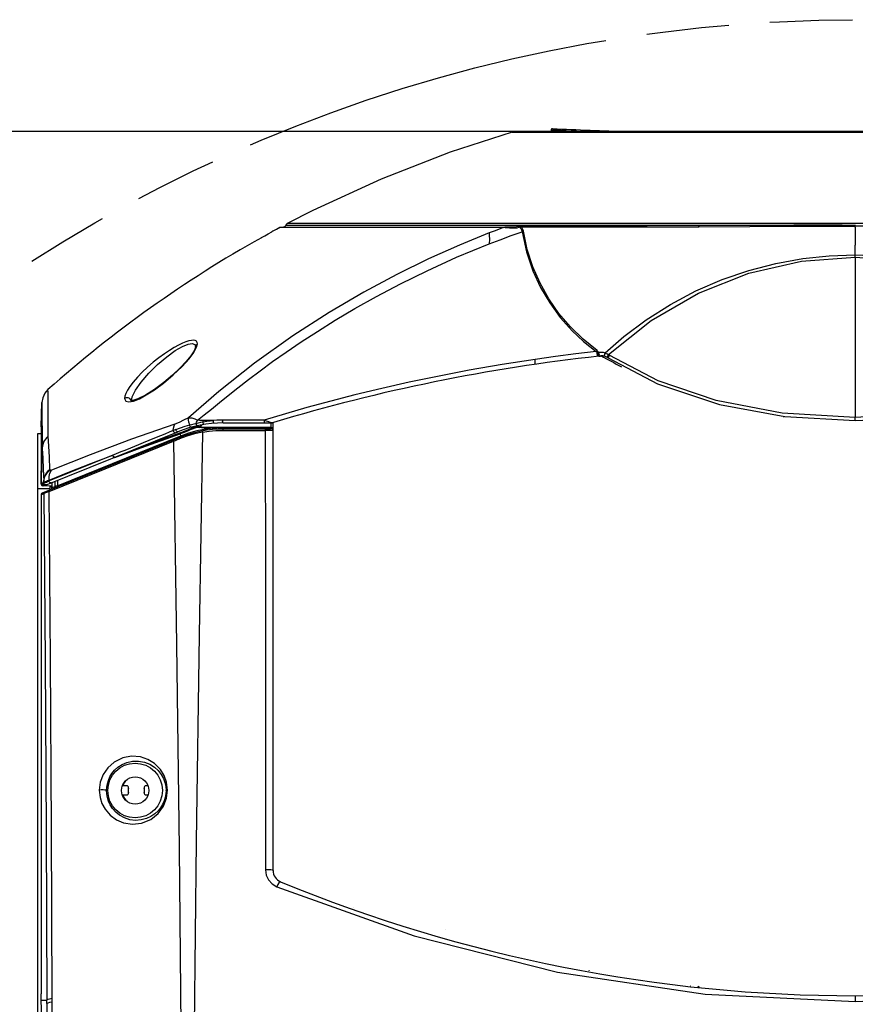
# Model space of a CAD drawing. Header units: inches. Extents: x 0 to 420, y 0 to 297.
# Tile 12 of 90: x 71 to 94, y 92 to 119. Entities that reach past the tile are written whole.
import ezdxf

# ---------------------------------------------------------------- set-up
doc = ezdxf.new("R2010")
doc.units = ezdxf.units.IN
doc.header["$LTSCALE"] = 23.1
doc.header["$MEASUREMENT"] = 0
doc.linetypes.add('PHANTOM', pattern=[0.8, 0.45, -0.05, 0.1, -0.05, 0.1, -0.05])
doc.layers.get('0').update_dxf_attribs({"linetype": 'CONTINUOUS'})
doc.layers.add('DEFAULT_3', color=7, linetype='PHANTOM')
doc.layers.add('DIM_PILOTEES', color=7, linetype='CONTINUOUS')
doc.styles.get("Standard").update_dxf_attribs({"font": 'txt', "width": 0.7})
doc.styles.add('TEXTSTYLE_2', font='txt', dxfattribs={"width": 0.7})
doc.dimstyles.new('DIMSTYLE_1', dxfattribs={"dimtxt": 0.18, "dimasz": 3.5, "dimexe": 2, "dimexo": 0, "dimgap": 0.045, "dimtad": 1, "dimzin": 4, "dimdsep": 46, "dimtxsty": 'TEXTSTYLE_2', "dimblk": '_FILLED', "dimblk1": '_FILLED', "dimblk2": '_FILLED', "dimcen": 0.09, "dimazin": 1, "dimtp": 0.003937, "dimtm": 0.003937, "dimtfac": 1, "dimtdec": 0, "dimtofl": 0, "dimtmove": 0, "dimatfit": 3, "dimldrblk": '_FILLED', "dimfxl": 1, "dimtolj": 1, "dimtzin": 4, "dimarcsym": 0})
doc.dimstyles.new('DIMSTYLE_4', dxfattribs={"dimtxt": 2.5, "dimasz": 3.5, "dimexe": 2, "dimexo": 0, "dimgap": 0.09, "dimtad": 1, "dimdec": 0, "dimzin": 4, "dimdsep": 46, "dimtxsty": 'STANDARD', "dimblk": '_FILLED', "dimblk1": '_FILLED', "dimblk2": '_FILLED', "dimcen": 0.09, "dimazin": 1, "dimtp": 0.07874, "dimtm": 0.07874, "dimtfac": 1, "dimtdec": 0, "dimtofl": 0, "dimtmove": 0, "dimatfit": 1, "dimldrblk": '_FILLED', "dimfxl": 1, "dimtolj": 1, "dimtzin": 4, "dimarcsym": 0})

# ---------------------------------------------------------------- blocks, each defined once
blk = doc.blocks.new('_FILLED')
at = {"color": 0, "linetype": 'ByBlock'}
blk.add_solid([(0, 0), (-1, 0.142857), (-1, -0.142857)], dxfattribs=at)
blk = doc.blocks.new('*D6')
at = {"layer": 'DIM_PILOTEES', "color": 2, "linetype": 'Continuous'}
for p, q in [((35.961033, 116.165119), (34.006033, 116.165119)), ((84.923528, 116.165119), (35.961033, 116.165119)), ((36.006033, 116.165119), (36.006033, 76.320012)), ((36.006033, 36.474904), (36.006033, 76.320012)), ((35.961033, 36.474904), (34.006033, 36.474904)), ((94.353, 36.474904), (35.961033, 36.474904))]:
    blk.add_line(p, q, dxfattribs=at)
at = {"layer": 'DIM_PILOTEES', "color": 2, "linetype": 'Continuous', "xscale": 3.5, "yscale": 3.5, "zscale": 3.5}
for p, rotation in [((36.006033, 116.165119), 90), ((36.006033, 36.474904), 270)]:
    blk.add_blockref('_FILLED', p, dxfattribs=dict(at, rotation=rotation))
blk = doc.blocks.new('*D14')
at = {"layer": 'DIM_PILOTEES', "color": 2, "linetype": 'Continuous'}
blk.add_line((130.459481, 99.719242), (144.563257, 108.862085), dxfattribs=at)
at = {"layer": 'DIM_PILOTEES', "color": 2, "linetype": 'Continuous', "xscale": 3.5, "yscale": 3.5, "zscale": 3.5, "rotation": 212.953525}
blk.add_blockref('_FILLED', (130.459481, 99.719242), dxfattribs=at)

msp = doc.modelspace()

# ---------------------------------------------------------------- linework, layer by layer
at = {"color": 0, "linetype": 'Continuous'}
for p, q in [((84.755937, 116.144928), (83.027523, 115.585787)), ((103.806107, 116.165667), (84.899893, 116.165667)), ((84.899893, 116.144926), (103.950063, 116.144928)), ((103.782472, 116.165119), (84.923528, 116.165119)), ((83.027523, 115.585787), (81.088146, 114.833152)), ((81.088146, 114.833152), (79.182813, 113.95554)), ((79.182813, 113.95554), (78.466762, 113.5879)), ((78.427339, 113.544001), (91.750258, 113.544001)), ((82.283001, 113.587892), (78.466814, 113.587928)), ((82.826505, 113.587873), (82.283001, 113.587892)), ((84.618102, 113.587938), (82.826505, 113.587873)), ((85.5765, 113.5879), (84.618102, 113.587938)), ((86.583419, 113.587988), (85.5765, 113.5879)), ((87.570702, 113.5879), (86.583419, 113.587988)), ((88.538007, 113.527073), (87.1432, 113.524862)), ((88.591282, 113.587975), (87.570702, 113.5879)), ((91.544731, 113.5879), (89.577623, 113.5879)), ((91.305331, 113.535801), (89.987447, 113.530838)), ((92.643153, 113.539688), (91.305331, 113.535801)), ((92.515459, 113.587826), (91.544731, 113.5879)), ((91.750258, 113.544001), (93.991361, 113.543198)), ((93.432692, 113.5879), (92.515459, 113.587826)), ((93.991361, 113.543198), (92.643153, 113.539688)), ((95.274562, 113.5879), (93.432692, 113.5879)), ((93.991364, 113.543161), (93.997629, 113.542085)), ((93.997629, 113.542085), (94.003832, 113.541592)), ((94.003832, 113.541592), (94.00967, 113.54134)), ((94.00967, 113.54134), (94.353, 113.54134)), ((94.35107, 113.522513), (94.35179, 113.532114)), ((94.35179, 113.532114), (94.352992, 113.541368)), ((94.353, 113.541292), (94.365625, 113.541242)), ((78.254626, 113.47483), (78.164802, 113.42637)), ((78.254626, 113.47483), (78.31989, 113.491038)), ((84.508955, 113.47483), (78.254626, 113.47483)), ((78.31989, 113.491038), (84.548863, 113.491038)), ((84.118979, 113.326486), (83.27984, 112.984351)), ((84.11898, 113.326485), (84.118946, 113.251522)), ((84.118946, 113.251522), (84.119198, 113.147858)), ((84.250193, 113.377093), (84.118979, 113.326486)), ((84.380137, 113.42661), (84.250193, 113.377093)), ((84.508955, 113.47483), (84.380137, 113.42661)), ((84.508955, 113.47483), (84.521643, 113.483847)), ((84.560214, 113.47121), (84.508956, 113.47483)), ((84.521643, 113.483847), (84.53507, 113.4893)), ((84.53507, 113.4893), (84.548864, 113.491038)), ((84.716665, 113.490858), (84.548863, 113.491038)), ((84.716665, 113.490858), (84.548863, 113.490858)), ((84.618843, 113.466964), (84.560214, 113.47121)), ((84.684671, 113.46205), (84.618843, 113.466964)), ((84.684673, 113.462046), (84.694393, 113.477853)), ((84.755339, 113.457753), (84.684673, 113.462046)), ((84.694393, 113.477853), (84.705335, 113.487706)), ((84.705335, 113.487706), (84.716665, 113.490858)), ((84.797339, 113.491586), (84.716665, 113.490858)), ((84.728335, 113.250364), (85.0344, 113.359757)), ((84.81147, 113.45689), (84.755339, 113.457753)), ((84.87513, 113.495317), (84.797339, 113.491586)), ((84.854724, 113.458884), (84.81147, 113.45689)), ((84.888312, 113.463159), (84.854724, 113.458884)), ((84.942131, 113.506633), (84.87513, 113.495317)), ((84.932793, 113.474809), (84.888312, 113.463159)), ((84.963957, 113.491103), (84.932793, 113.474809)), ((84.949044, 113.502508), (84.942127, 113.506643)), ((84.970621, 113.516262), (84.942131, 113.506633)), ((84.956349, 113.497326), (84.949044, 113.502508)), ((84.963936, 113.491182), (84.956349, 113.497326)), ((84.963938, 113.491175), (84.998437, 113.454492)), ((84.963939, 113.491171), (84.978661, 113.499196)), ((84.999593, 113.522321), (84.970621, 113.516262)), ((84.978661, 113.499196), (84.99256, 113.501212)), ((84.99256, 113.501212), (85.004608, 113.499129)), ((84.998437, 113.454492), (85.021863, 113.410487)), ((85.028665, 113.524161), (84.999593, 113.522321)), ((85.004608, 113.499129), (85.020069, 113.492483)), ((85.020011, 113.492531), (86.574431, 113.492558)), ((85.041826, 113.46004), (85.020011, 113.492531)), ((85.020071, 113.492498), (85.022876, 113.503596)), ((85.021863, 113.410487), (85.034403, 113.359741)), ((85.022876, 113.503596), (85.026117, 113.514219)), ((85.026117, 113.514219), (85.030001, 113.524161)), ((85.028665, 113.524161), (85.817718, 113.524122)), ((85.0344, 113.359757), (85.158205, 112.800736)), ((85.047653, 113.362538), (85.034403, 113.359741)), ((85.059975, 113.419512), (85.041826, 113.46004)), ((85.060439, 113.36638), (85.047653, 113.362538)), ((85.072216, 113.371156), (85.059975, 113.419512)), ((85.072268, 113.37112), (85.060439, 113.36638)), ((85.18085, 112.866789), (85.072216, 113.371156)), ((87.1432, 113.524862), (85.817718, 113.524122)), ((86.574431, 113.492558), (88.236543, 113.4953)), ((88.236543, 113.4953), (89.9839, 113.500817)), ((89.9839, 113.500817), (91.410148, 113.506927)), ((91.410148, 113.506927), (92.870394, 113.511623)), ((92.870394, 113.511623), (94.350826, 113.512813)), ((94.350194, 113.505484), (94.350826, 113.512813)), ((94.350631, 113.498118), (94.350194, 113.505484)), ((94.35183, 113.490448), (94.350631, 113.498118)), ((94.350826, 113.512813), (94.35107, 113.522513)), ((96.355048, 113.509681), (94.350826, 113.512813)), ((94.35183, 113.490448), (94.352892, 113.242116)), ((83.27984, 112.984351), (82.42062, 112.600414)), ((83.203667, 112.643321), (84.118995, 113.020415)), ((84.118995, 113.020415), (84.423183, 113.13725)), ((84.119198, 113.147858), (84.118998, 113.020399)), ((84.423183, 113.13725), (84.728335, 113.250364)), ((94.352892, 113.242116), (94.352891, 112.982026)), ((94.353006, 112.651905), (94.352891, 112.982026)), ((85.158205, 112.800736), (85.340635, 112.262768)), ((85.338625, 112.379458), (85.18085, 112.866789)), ((93.629008, 112.685798), (94.353001, 112.710175)), ((94.352999, 112.710175), (95.083402, 112.685598)), ((82.42062, 112.600414), (81.532636, 112.166122)), ((82.3774, 112.269183), (83.203667, 112.643321)), ((91.380869, 112.278437), (92.135893, 112.473896)), ((91.382867, 112.198456), (92.854928, 112.536559)), ((92.135893, 112.473896), (92.888556, 112.608678)), ((92.854928, 112.536559), (94.353006, 112.651905)), ((92.888556, 112.608678), (93.629008, 112.685798)), ((94.353006, 112.651905), (94.352998, 108.161329)), ((94.353006, 112.651905), (95.823902, 112.541608)), ((85.539252, 111.919437), (85.338625, 112.379458)), ((85.340635, 112.262768), (85.553845, 111.802677)), ((89.969822, 111.643162), (91.382867, 112.198456)), ((90.634602, 112.022193), (91.380869, 112.278437)), ((85.783707, 111.481547), (85.539252, 111.919437)), ((89.901158, 111.704775), (90.634602, 112.022193)), ((85.553845, 111.802677), (85.810649, 111.365593)), ((88.648826, 110.879389), (89.969822, 111.643162)), ((89.183954, 111.324549), (89.901158, 111.704775)), ((86.06556, 111.074799), (85.783707, 111.481547)), ((85.810649, 111.365593), (86.103229, 110.962096)), ((88.50301, 110.891324), (89.183954, 111.324549)), ((79.639657, 111.102608), (78.620969, 110.444937)), ((86.387625, 110.694382), (86.06556, 111.074799)), ((86.103229, 110.962096), (86.437107, 110.586259)), ((87.452956, 109.919944), (88.648826, 110.879389)), ((87.886558, 110.429819), (88.50301, 110.891324)), ((78.852815, 110.275865), (79.306278, 110.571672)), ((86.74264, 110.348667), (86.387625, 110.694382)), ((86.437107, 110.586259), (86.758391, 110.283481)), ((75.533301, 110.238589), (75.424544, 110.18604)), ((75.629787, 110.278052), (75.533301, 110.238589)), ((75.713812, 110.305004), (75.629787, 110.278052)), ((75.690836, 110.216425), (75.805729, 110.233593)), ((75.785274, 110.319942), (75.713812, 110.305004)), ((75.844633, 110.323409), (75.785274, 110.319942)), ((75.805729, 110.233593), (75.874612, 110.205659)), ((75.891753, 110.315183), (75.844633, 110.323409)), ((75.925754, 110.29526), (75.891753, 110.315183)), ((75.922689, 110.198374), (75.951033, 110.221988)), ((75.945534, 110.263883), (75.925754, 110.29526)), ((75.929153, 110.127835), (75.951033, 110.221988)), ((75.951033, 110.221988), (75.945534, 110.263883)), ((78.620969, 110.444937), (77.551567, 109.682286)), ((78.437372, 109.993569), (78.852815, 110.275865)), ((87.134738, 110.033925), (86.74264, 110.348667)), ((86.758391, 110.283481), (87.109462, 110.005771)), ((87.357539, 109.972033), (87.886558, 110.429819)), ((75.1704, 110.038353), (75.026448, 109.941952)), ((75.091308, 109.862423), (75.327234, 110.032252)), ((75.303434, 110.11953), (75.1704, 110.038353)), ((75.424544, 110.18604), (75.303434, 110.11953)), ((75.327234, 110.032252), (75.530335, 110.150496)), ((75.530335, 110.150496), (75.690836, 110.216425)), ((75.718286, 109.805723), (75.851589, 109.98404)), ((75.856395, 110.024765), (75.768853, 109.888929)), ((75.851589, 109.98404), (75.929153, 110.127835)), ((75.893937, 110.115677), (75.856395, 110.024765)), ((75.874612, 110.205659), (75.896513, 110.13271)), ((75.896237, 110.127258), (75.893937, 110.115677)), ((75.896513, 110.13271), (75.896243, 110.127314)), ((75.896509, 110.13271), (75.903863, 110.167567)), ((75.903863, 110.167567), (75.922689, 110.198374)), ((78.05501, 109.723886), (78.437372, 109.993569)), ((87.109462, 110.005771), (86.542867, 109.939416)), ((87.118374, 110.014142), (87.10949, 110.005586)), ((87.121345, 110.00083), (87.10949, 110.005586)), ((87.12685, 110.023657), (87.118374, 110.014142)), ((87.128881, 109.996301), (87.121345, 110.00083)), ((87.13474, 110.033924), (87.12685, 110.023657)), ((87.133866, 109.990915), (87.128881, 109.996301)), ((87.136424, 109.982942), (87.133866, 109.990915)), ((87.148888, 110.019713), (87.134738, 110.033925)), ((87.139657, 109.945261), (87.136423, 109.982947)), ((87.145801, 109.983653), (87.136424, 109.982942)), ((87.149043, 109.908938), (87.139657, 109.945261)), ((87.15502, 109.98467), (87.145801, 109.983653)), ((87.159258, 110.002295), (87.148888, 110.019713)), ((87.163912, 109.985975), (87.15502, 109.98467)), ((87.163912, 109.985975), (87.159258, 110.002295)), ((87.185342, 109.988321), (87.163909, 109.985977)), ((87.166525, 109.960044), (87.163909, 109.985977)), ((87.169557, 109.933927), (87.166525, 109.960044)), ((87.186745, 109.961892), (87.185342, 109.988321)), ((87.185384, 109.988293), (87.243246, 109.990653)), ((87.191162, 109.936094), (87.186745, 109.961892)), ((87.243246, 109.990653), (87.300837, 109.985231)), ((87.300837, 109.985231), (87.357561, 109.972018)), ((87.34804, 109.937326), (87.357547, 109.972028)), ((87.357547, 109.972028), (87.390453, 109.956263)), ((87.390453, 109.956263), (87.422033, 109.938999)), ((74.715167, 109.704743), (74.55765, 109.568849)), ((74.873366, 109.830232), (74.715167, 109.704743)), ((74.837837, 109.646899), (75.091308, 109.862423)), ((75.026448, 109.941952), (74.873366, 109.830232)), ((75.635276, 109.723973), (75.460462, 109.538586)), ((75.521287, 109.58892), (75.718286, 109.805723)), ((75.768853, 109.888929), (75.635276, 109.723973)), ((77.551567, 109.682286), (76.547183, 108.890379)), ((77.703205, 109.467219), (78.05501, 109.723886)), ((85.404171, 109.786632), (84.477698, 109.64329)), ((85.404014, 109.752148), (85.404213, 109.786416)), ((85.404381, 109.681023), (85.404014, 109.752148)), ((85.974406, 109.866405), (85.404171, 109.786632)), ((85.404417, 109.657595), (85.404381, 109.681023)), ((86.542867, 109.939416), (85.974406, 109.866405)), ((87.162952, 109.884377), (87.149043, 109.908938)), ((87.179342, 109.876359), (87.162952, 109.884377)), ((87.172726, 109.910566), (87.169557, 109.933927)), ((87.175549, 109.892162), (87.172726, 109.910566)), ((87.177842, 109.880313), (87.175549, 109.892162)), ((87.179352, 109.876272), (87.177842, 109.880313)), ((87.17935, 109.876294), (87.226964, 109.881525)), ((87.198093, 109.913381), (87.191162, 109.936094)), ((87.206886, 109.895722), (87.198093, 109.913381)), ((87.216824, 109.884676), (87.206886, 109.895722)), ((87.226958, 109.881551), (87.216824, 109.884676)), ((87.345845, 109.904938), (87.34804, 109.937326)), ((87.351349, 109.88052), (87.345845, 109.904938)), ((87.363741, 109.868624), (87.351349, 109.88052)), ((87.363724, 109.868568), (87.374786, 109.864963)), ((87.405947, 109.852463), (87.426236, 109.842303)), ((87.422033, 109.938999), (87.452962, 109.919942)), ((87.424734, 109.847137), (87.425605, 109.855298)), ((87.426604, 109.84292), (87.424734, 109.847137)), ((87.425605, 109.855298), (87.430285, 109.871025)), ((87.430268, 109.871019), (87.433117, 109.878416)), ((87.430285, 109.871025), (87.438777, 109.87313)), ((87.433117, 109.878416), (87.436345, 109.88605)), ((87.436345, 109.88605), (87.440242, 109.894634)), ((87.437141, 109.842345), (87.436947, 109.83902)), ((87.436947, 109.83902), (87.4375, 109.836689)), ((87.438029, 109.846168), (87.437141, 109.842345)), ((87.4375, 109.836689), (87.438803, 109.835229)), ((87.44, 109.849758), (87.438029, 109.846168)), ((87.438777, 109.87313), (87.44446, 109.879846)), ((87.443584, 109.852306), (87.44, 109.849758)), ((87.440242, 109.894634), (87.444212, 109.902903)), ((87.445261, 109.832085), (87.442533, 109.833004)), ((87.449932, 109.852473), (87.443584, 109.852306)), ((87.444212, 109.902903), (87.448458, 109.911352)), ((87.44446, 109.879846), (87.449706, 109.888988)), ((87.445208, 109.837534), (87.44491, 109.834351)), ((87.44491, 109.834351), (87.445261, 109.832085)), ((87.446162, 109.841697), (87.445208, 109.837534)), ((87.446152, 109.83059), (88.825834, 109.106457)), ((87.447753, 109.846695), (87.446162, 109.841697)), ((87.449945, 109.852474), (87.447753, 109.846695)), ((87.448458, 109.911352), (87.452951, 109.919945)), ((87.449706, 109.888988), (87.458628, 109.906332)), ((87.458257, 109.870547), (87.449932, 109.852473)), ((87.452951, 109.919945), (87.461198, 109.915363)), ((87.467167, 109.887104), (87.458257, 109.870547)), ((87.464632, 109.907032), (87.458628, 109.906332)), ((87.461198, 109.915363), (87.468147, 109.911313)), ((87.47001, 109.907144), (87.464632, 109.907032)), ((87.476782, 109.906099), (87.467167, 109.887104)), ((87.468147, 109.911313), (87.476731, 109.906109)), ((87.476731, 109.906109), (87.47001, 109.907144)), ((88.847659, 109.187791), (87.476702, 109.906115)), ((74.407989, 109.427944), (74.272719, 109.287928)), ((74.378881, 109.153459), (74.592299, 109.403304)), ((74.55765, 109.568849), (74.407989, 109.427944)), ((74.592299, 109.403304), (74.837837, 109.646899)), ((75.460462, 109.538586), (75.250058, 109.341034)), ((75.274094, 109.353304), (75.521287, 109.58892)), ((77.380304, 109.224327), (77.703205, 109.467219)), ((83.553994, 109.482875), (82.711573, 109.321337)), ((84.477698, 109.64329), (83.553994, 109.482875)), ((85.40419, 109.648944), (85.404417, 109.657595)), ((74.156495, 109.154058), (74.062587, 109.031057)), ((74.272719, 109.287928), (74.156495, 109.154058)), ((74.21838, 108.921332), (74.378881, 109.153459)), ((74.747936, 108.937202), (75.001751, 109.125048)), ((75.010495, 109.140104), (74.752589, 108.948595)), ((75.001751, 109.125048), (75.274094, 109.353304)), ((75.250058, 109.341034), (75.010495, 109.140104)), ((77.084196, 108.995305), (77.380304, 109.224327)), ((81.872204, 109.145598), (81.113599, 108.974241)), ((82.711573, 109.321337), (81.872204, 109.145598)), ((90.469327, 108.634859), (88.847659, 109.187791)), ((71.769509, 108.943757), (71.680201, 108.839709)), ((71.770158, 108.861497), (71.769509, 108.943757)), ((71.77149, 108.615039), (71.770158, 108.861497)), ((73.992352, 108.9226), (73.945183, 108.830432)), ((74.062587, 109.031057), (73.992352, 108.9226)), ((74.126951, 108.734884), (74.21838, 108.921332)), ((74.752589, 108.948595), (74.499773, 108.787731)), ((74.519159, 108.79064), (74.747936, 108.937202)), ((76.547183, 108.890379), (75.701494, 108.151712)), ((76.813094, 108.780294), (77.084196, 108.995305)), ((81.113599, 108.974241), (80.357654, 108.792761)), ((88.825834, 109.106457), (90.561799, 108.522309)), ((71.77351, 108.206413), (71.77149, 108.615039)), ((73.919168, 108.754647), (73.912156, 108.694938)), ((73.912156, 108.694938), (73.946821, 108.620942)), ((73.959276, 108.715043), (73.912158, 108.694936)), ((73.945183, 108.830432), (73.919168, 108.754647)), ((73.946821, 108.620942), (74.032157, 108.598656)), ((74.010731, 108.714752), (73.959276, 108.715043)), ((74.057055, 108.694338), (74.010731, 108.714752)), ((74.032157, 108.598656), (74.158968, 108.620796)), ((74.089754, 108.657544), (74.057055, 108.694338)), ((74.083752, 108.631033), (74.084719, 108.630619)), ((74.123661, 108.630927), (74.083752, 108.631033)), ((74.102548, 108.612884), (74.089754, 108.657544)), ((74.10263, 108.611006), (74.102548, 108.612884)), ((74.102627, 108.611006), (74.126951, 108.734884)), ((74.143763, 108.63411), (74.123661, 108.630927)), ((74.286697, 108.680285), (74.143763, 108.63411)), ((74.158968, 108.620796), (74.32655, 108.687013)), ((74.499773, 108.787731), (74.286697, 108.680285)), ((74.32655, 108.687013), (74.519159, 108.79064)), ((76.341789, 108.397453), (76.566367, 108.580534)), ((76.566367, 108.580534), (76.813094, 108.780294)), ((79.682165, 108.617719), (79.008459, 108.436985)), ((80.357654, 108.792761), (79.682165, 108.617719)), ((92.313716, 108.283771), (90.469327, 108.634859)), ((76.137406, 108.232231), (76.341789, 108.397453)), ((79.008459, 108.436985), (78.414647, 108.265271)), ((90.561799, 108.522309), (92.385978, 108.187063)), ((71.776133, 107.638643), (71.77351, 108.206413)), ((75.436423, 108.024091), (75.317265, 107.978655)), ((75.564917, 108.081853), (75.436423, 108.024091)), ((75.701494, 108.151712), (75.564917, 108.081853)), ((75.702762, 108.095686), (75.701489, 108.151719)), ((75.701489, 108.151719), (75.793193, 108.149169)), ((75.713954, 108.028001), (75.702762, 108.095686)), ((75.734459, 107.9523), (75.713954, 108.028001)), ((75.793193, 108.149169), (75.877853, 108.126424)), ((75.877853, 108.126424), (75.954793, 108.08629)), ((75.914685, 107.996912), (75.92732, 108.027775)), ((75.92732, 108.027775), (75.940706, 108.057623)), ((75.940706, 108.057623), (75.95478, 108.086316)), ((75.954777, 108.086323), (76.137406, 108.232231)), ((76.004756, 108.079711), (75.954777, 108.086323)), ((75.977432, 108.01239), (76.042817, 108.026775)), ((76.059141, 108.07572), (76.004756, 108.079711)), ((76.042817, 108.026775), (76.110146, 108.039749)), ((76.117485, 108.074889), (76.059141, 108.07572)), ((76.110013, 108.039997), (76.113672, 108.057596)), ((76.110013, 108.039997), (76.161235, 108.048566)), ((76.112814, 108.011912), (76.110147, 108.039749)), ((76.113672, 108.057596), (76.117498, 108.074861)), ((76.207738, 108.074676), (76.117498, 108.074861)), ((76.161235, 108.048566), (76.211922, 108.056272)), ((76.303083, 108.078197), (76.207738, 108.074676)), ((76.211922, 108.056272), (76.262065, 108.063141)), ((76.262065, 108.063141), (76.30939, 108.068928)), ((76.402292, 108.078303), (76.303083, 108.078197)), ((76.30939, 108.068928), (76.356133, 108.073973)), ((76.356133, 108.073973), (76.402292, 108.078303)), ((76.401825, 108.051701), (76.402418, 108.078034)), ((76.405212, 108.025193), (76.401825, 108.051701)), ((76.490686, 108.083558), (76.402416, 108.078038)), ((76.411582, 108.005357), (76.405212, 108.025193)), ((76.576591, 108.086782), (76.490686, 108.083558)), ((76.658041, 108.08785), (76.576591, 108.086782)), ((76.657195, 108.059577), (76.657617, 108.070257)), ((76.65931, 108.033002), (76.657195, 108.059577)), ((76.657617, 108.070257), (76.658585, 108.079437)), ((76.658585, 108.079437), (76.66008, 108.087895)), ((76.665095, 108.014336), (76.65931, 108.033002)), ((77.822515, 108.088557), (76.66008, 108.087895)), ((77.820032, 108.069153), (77.819722, 108.0585)), ((77.819722, 108.0585), (77.821739, 108.033006)), ((77.82098, 108.079335), (77.820032, 108.069153)), ((77.822515, 108.088557), (77.82098, 108.079335)), ((77.821739, 108.033006), (77.827174, 108.014336)), ((78.414647, 108.265271), (77.822357, 108.088558)), ((77.822529, 108.088585), (77.877901, 108.067667)), ((77.877901, 108.067667), (77.935374, 108.046046)), ((77.935374, 108.046046), (77.989819, 108.02659)), ((77.987893, 108.016376), (77.985461, 108.00971)), ((77.989819, 108.02659), (77.987893, 108.016376)), ((77.989812, 108.026622), (78.020688, 108.018386)), ((78.020688, 108.018386), (78.049889, 108.01663)), ((78.049889, 108.01663), (78.080828, 108.021918)), ((94.352998, 108.161329), (92.313716, 108.283771)), ((92.347, 108.187063), (92.347, 108.167414)), ((92.385978, 108.187063), (94.353001, 108.073302)), ((96.39253, 108.283822), (94.352998, 108.161329)), ((94.353002, 108.073495), (94.352998, 108.161392)), ((94.353001, 108.073302), (96.208863, 108.174255)), ((71.699344, 106.265034), (75.399336, 107.759928)), ((75.317265, 107.978655), (74.106203, 107.551385)), ((75.157154, 107.746644), (75.037765, 107.698408)), ((75.276831, 107.797013), (75.157154, 107.746644)), ((75.276707, 107.797083), (75.282941, 107.863676)), ((75.297629, 107.805742), (75.276707, 107.797082)), ((75.277443, 107.787605), (75.276707, 107.797082)), ((75.279524, 107.777695), (75.277443, 107.787605)), ((75.282842, 107.767867), (75.279524, 107.777695)), ((75.29591, 107.745675), (75.282842, 107.767867)), ((75.282941, 107.863676), (75.296611, 107.924916)), ((75.312653, 107.732242), (75.29591, 107.745675)), ((75.296611, 107.924916), (75.317265, 107.978655)), ((75.348762, 107.826466), (75.297629, 107.805742)), ((75.348761, 107.826467), (75.478761, 107.875555)), ((75.349521, 107.817722), (75.348762, 107.826466)), ((75.35139, 107.8086), (75.349521, 107.817722)), ((75.354745, 107.798263), (75.35139, 107.8086)), ((75.368114, 107.774809), (75.354745, 107.798263)), ((75.384213, 107.761231), (75.368114, 107.774809)), ((75.399334, 107.759927), (75.384213, 107.761231)), ((75.579181, 107.76547), (75.476358, 107.726973)), ((75.478761, 107.875555), (75.606795, 107.917205)), ((75.68993, 107.813255), (75.579181, 107.76547)), ((75.692622, 107.788015), (75.579445, 107.739719)), ((75.606795, 107.917205), (75.734451, 107.952305)), ((75.808718, 107.870817), (75.68993, 107.813255)), ((75.812254, 107.845142), (75.692622, 107.788015)), ((75.937662, 107.788475), (75.697944, 107.720947)), ((75.734463, 107.952297), (75.796796, 107.967983)), ((75.738949, 107.927343), (75.734463, 107.952297)), ((75.748493, 107.904634), (75.738949, 107.927343)), ((75.760713, 107.889629), (75.748493, 107.904634)), ((75.772649, 107.886126), (75.760713, 107.889629)), ((75.796796, 107.967983), (75.855635, 107.982568)), ((75.808718, 107.870817), (75.808561, 107.862411)), ((75.808561, 107.862411), (75.809818, 107.854219)), ((75.808718, 107.870817), (75.843903, 107.90477)), ((75.885246, 107.898308), (75.808718, 107.870817)), ((75.809818, 107.854219), (75.812254, 107.845142)), ((75.812264, 107.845137), (75.884606, 107.874413)), ((75.855635, 107.982568), (75.914674, 107.996925)), ((76.089803, 107.747363), (75.870233, 107.700259)), ((75.884606, 107.874413), (75.948452, 107.887477)), ((75.952686, 107.908009), (75.885246, 107.898308)), ((75.914674, 107.996925), (75.918683, 107.972076)), ((75.914683, 107.996915), (75.977432, 108.01239)), ((75.918683, 107.972076), (75.926012, 107.948938)), ((75.926012, 107.948938), (75.934866, 107.933006)), ((75.934866, 107.933006), (75.943125, 107.928239)), ((76.188249, 107.8381), (75.937662, 107.788475)), ((75.948452, 107.887477), (76.006552, 107.884253)), ((76.013131, 107.900615), (75.952686, 107.908009)), ((76.089803, 107.747363), (76.00113, 102.078179)), ((76.008483, 107.889991), (76.00654, 107.88426)), ((76.065882, 107.872733), (76.00654, 107.88426)), ((76.01069, 107.895469), (76.008483, 107.889991)), ((76.013128, 107.900616), (76.01069, 107.895469)), ((76.013127, 107.900616), (76.078, 107.955107)), ((76.065416, 107.890319), (76.013127, 107.900616)), ((76.124828, 107.883263), (76.065416, 107.890319)), ((76.12642, 107.865943), (76.065882, 107.872733)), ((76.09157, 107.779848), (76.089254, 107.766486)), ((76.089254, 107.766486), (76.089803, 107.747363)), ((76.089804, 107.74738), (76.279325, 107.775796)), ((76.0966, 107.785657), (76.09157, 107.779848)), ((76.118663, 107.986583), (76.112814, 108.011912)), ((76.125789, 107.969595), (76.118663, 107.986583)), ((76.191188, 107.880512), (76.124828, 107.883263)), ((76.132394, 107.964249), (76.125789, 107.969595)), ((76.18866, 107.863533), (76.12642, 107.865943)), ((76.180093, 107.799673), (76.185488, 107.805506)), ((76.185488, 107.805506), (76.188245, 107.818914)), ((76.188641, 107.863535), (76.18811, 107.854988)), ((76.18811, 107.854988), (76.188782, 107.846645)), ((76.188245, 107.818914), (76.188236, 107.83811)), ((76.254703, 107.84769), (76.188238, 107.838108)), ((76.188782, 107.846645), (76.188238, 107.838108)), ((76.254841, 107.860736), (76.188641, 107.863535)), ((76.189276, 107.869489), (76.18866, 107.863533)), ((76.190122, 107.875177), (76.189276, 107.869489)), ((76.191183, 107.880513), (76.190122, 107.875177)), ((76.756024, 107.879484), (76.191188, 107.880512)), ((76.32123, 107.855897), (76.254703, 107.84769)), ((76.321273, 107.865421), (76.254841, 107.860736)), ((76.279325, 107.775796), (76.468804, 107.792757)), ((76.387795, 107.862728), (76.32123, 107.855897)), ((76.387795, 107.862728), (76.321273, 107.865421)), ((76.37672, 107.823886), (76.382946, 107.829844)), ((76.382946, 107.829844), (76.386624, 107.84338)), ((76.386624, 107.84338), (76.387795, 107.862728)), ((76.490542, 107.866518), (76.387795, 107.862728)), ((76.419385, 107.998031), (76.411582, 108.005357)), ((76.468804, 107.792757), (76.657451, 107.798321)), ((76.589651, 107.868646), (76.490542, 107.866518)), ((76.687735, 107.869277), (76.589651, 107.868646)), ((76.660773, 107.818916), (76.657595, 107.798321)), ((76.657595, 107.798321), (77.847925, 107.798134)), ((76.666281, 107.832687), (76.660773, 107.818916)), ((76.672995, 108.007504), (76.665095, 108.014336)), ((76.673, 107.837505), (76.666281, 107.832687)), ((76.672974, 108.007504), (77.982864, 108.007504)), ((76.673, 107.837504), (76.678311, 107.84043)), ((78.014946, 107.837504), (76.673, 107.837504)), ((76.678311, 107.84043), (76.683934, 107.851459)), ((76.683934, 107.851459), (76.687738, 107.869298)), ((77.124234, 107.868909), (76.687735, 107.869277)), ((77.359861, 107.878927), (76.756024, 107.879484)), ((77.562147, 107.868593), (77.124234, 107.868909)), ((78.003127, 107.878473), (77.359861, 107.878927)), ((78.00221, 107.873563), (77.562147, 107.868593)), ((77.827174, 108.014336), (77.834528, 108.007504)), ((77.851021, 107.817362), (77.847925, 107.798134)), ((77.925983, 107.798424), (77.847936, 107.798125)), ((77.847936, 107.798125), (77.851969, 103.745741)), ((77.85613, 107.832096), (77.851021, 107.817362)), ((77.862161, 107.837503), (77.85613, 107.832096)), ((77.997889, 107.796198), (77.925983, 107.798424)), ((77.985461, 108.00971), (77.982864, 108.007504)), ((78.047976, 107.791927), (77.997889, 107.796198)), ((78.001449, 107.868325), (78.004577, 107.852372)), ((78.002204, 107.873525), (78.02017, 107.879078)), ((78.021471, 107.868905), (78.002204, 107.873525)), ((78.003124, 108.007504), (78.003127, 107.878473)), ((78.004577, 107.852372), (78.009137, 107.841665)), ((78.009137, 107.841665), (78.014946, 107.837503)), ((78.02017, 107.879078), (78.036427, 107.876346)), ((78.038997, 107.866596), (78.021471, 107.868905)), ((78.036427, 107.876346), (78.050176, 107.87063)), ((78.05164, 107.862396), (78.038997, 107.866596)), ((78.065946, 107.786504), (78.047976, 107.791927)), ((78.050176, 107.87063), (78.056854, 107.865889)), ((78.060167, 107.858605), (78.05164, 107.862396)), ((78.056854, 107.865889), (78.061616, 107.86074)), ((78.063775, 107.848085), (78.060167, 107.858605)), ((78.061616, 107.86074), (78.063775, 107.848085)), ((78.065298, 107.85309), (78.064558, 107.855354)), ((78.065776, 107.850686), (78.065298, 107.85309)), ((78.065946, 107.848147), (78.065776, 107.850686)), ((78.065946, 107.794156), (78.065946, 108.007504)), ((78.065946, 95.484239), (78.065946, 107.786504)), ((75.463021, 107.602307), (71.606707, 106.044256)), ((71.735604, 107.599833), (71.700405, 107.557835)), ((71.776133, 107.638559), (71.735604, 107.599833)), ((71.79398, 107.361424), (71.776133, 107.638643)), ((71.803834, 106.091984), (75.282719, 107.497124)), ((75.47362, 107.63885), (72.042502, 106.252189)), ((74.106203, 107.551385), (72.952099, 107.120313)), ((74.265912, 107.274445), (75.472595, 107.700042)), ((74.750524, 107.581675), (74.435688, 107.452568)), ((75.476358, 107.726973), (74.468828, 107.37158)), ((74.918753, 107.649497), (74.750524, 107.581675)), ((75.037765, 107.698408), (74.918753, 107.649497)), ((75.282718, 107.497123), (75.338234, 107.519242)), ((75.282727, 107.514385), (75.282718, 107.497123)), ((75.282719, 107.497124), (75.368936, 101.804651)), ((75.287413, 107.527478), (75.282727, 107.514385)), ((75.295985, 107.534821), (75.287413, 107.527478)), ((75.328417, 107.731275), (75.312653, 107.732242)), ((75.338234, 107.519242), (75.395062, 107.542204)), ((75.395062, 107.542204), (75.453257, 107.565358)), ((75.455762, 107.595409), (75.452297, 107.582567)), ((75.452297, 107.582567), (75.453257, 107.565358)), ((75.657284, 107.639111), (75.453258, 107.565358)), ((75.46302, 107.602307), (75.455762, 107.595409)), ((75.469096, 107.608827), (75.460375, 107.601238)), ((75.473662, 107.622011), (75.469096, 107.608827)), ((75.473583, 107.718841), (75.472377, 107.709894)), ((75.472377, 107.709894), (75.472595, 107.700042)), ((75.579445, 107.739719), (75.472588, 107.700044)), ((75.472595, 107.700042), (75.47362, 107.63885)), ((75.476361, 107.726978), (75.473583, 107.718841)), ((75.473619, 107.638852), (75.473662, 107.622011)), ((75.697944, 107.720947), (75.476206, 107.639905)), ((75.870233, 107.700259), (75.657284, 107.639111)), ((71.810487, 107.053753), (71.79398, 107.361424)), ((73.805818, 107.195455), (73.61314, 107.11661)), ((73.643815, 107.042142), (74.265912, 107.274445)), ((73.917065, 107.24091), (73.805818, 107.195455)), ((74.076139, 107.305075), (73.917065, 107.24091)), ((74.300148, 107.396103), (74.076139, 107.305075)), ((74.435688, 107.452568), (74.300148, 107.396103)), ((73.585743, 107.105271), (71.801602, 106.38443)), ((71.825866, 106.710434), (71.810487, 107.053753)), ((72.952099, 107.120313), (71.86434, 106.685048)), ((72.970726, 106.873637), (73.58578, 107.105248)), ((73.61314, 107.11661), (73.585802, 107.105232)), ((73.586804, 107.098229), (73.585802, 107.105232)), ((73.588532, 107.091206), (73.586804, 107.098229)), ((73.590952, 107.084299), (73.588532, 107.091206)), ((73.604634, 107.062387), (73.590952, 107.084299)), ((73.622995, 107.04964), (73.604634, 107.062387)), ((73.641039, 107.04953), (73.622995, 107.04964)), ((71.733835, 106.616717), (71.776005, 106.66911)), ((71.734364, 106.610486), (71.776443, 106.663312)), ((71.735364, 106.597878), (71.777456, 106.650746)), ((71.776005, 106.66911), (71.825628, 106.715709)), ((71.776443, 106.663312), (71.825963, 106.710334)), ((71.777456, 106.650746), (71.826998, 106.697838)), ((71.801441, 106.40774), (72.375523, 106.640991)), ((71.825918, 106.602836), (71.864339, 106.685048)), ((71.826998, 106.697838), (71.825963, 106.710334)), ((71.83251, 106.684508), (71.826996, 106.697821)), ((71.845371, 106.68033), (71.83251, 106.684508)), ((71.86434, 106.685048), (71.845371, 106.68033)), ((72.375523, 106.640991), (72.970726, 106.873637)), ((71.699928, 106.559534), (71.733835, 106.616717)), ((71.700537, 106.552875), (71.734364, 106.610486)), ((71.701527, 106.540272), (71.735364, 106.597878)), ((71.724636, 106.353538), (71.759625, 106.367729)), ((71.724868, 106.381236), (71.75998, 106.393719)), ((71.759625, 106.367729), (71.801639, 106.383882)), ((71.75998, 106.393719), (71.80144, 106.407738)), ((71.801431, 106.407736), (71.804717, 106.509057)), ((71.801639, 106.383882), (71.80144, 106.407738)), ((71.802456, 106.376775), (71.801602, 106.38443)), ((71.804119, 106.369617), (71.802456, 106.376775)), ((71.806887, 106.361894), (71.804119, 106.369617)), ((71.804717, 106.509057), (71.825918, 106.602836)), ((71.960839, 106.370685), (71.962073, 106.222245)), ((72.042487, 106.252182), (72.041298, 106.403193)), ((71.828, 106.167414), (71.488, 106.167414)), ((71.666734, 106.254536), (71.881511, 106.252907)), ((71.803922, 106.091995), (71.727648, 106.061379)), ((71.805851, 106.109845), (71.803877, 106.092003)), ((71.838147, 101.387769), (71.803922, 106.091995)), ((71.813213, 106.123865), (71.805851, 106.109845)), ((71.821089, 106.341025), (71.806887, 106.361894)), ((71.824807, 106.132374), (71.813213, 106.123865)), ((71.840794, 106.329357), (71.821089, 106.341025)), ((71.828, 106.142165), (71.828, 106.242803)), ((71.860746, 106.330245), (71.840794, 106.329357)), ((71.849041, 106.142165), (71.865844, 106.153212)), ((71.862, 106.242803), (71.862, 106.222504)), ((71.888016, 106.196488), (71.862, 106.222504)), ((71.865844, 106.153212), (71.87708, 106.169853)), ((71.87708, 106.169853), (71.88103, 106.189502)), ((71.88103, 106.328138), (71.88103, 106.189502)), ((71.962073, 106.222245), (71.88103, 106.189502)), ((71.930209, 106.174959), (71.945349, 106.184459)), ((71.945349, 106.184459), (71.957612, 106.201358)), ((71.957612, 106.201358), (71.962073, 106.222245)), ((71.973162, 106.224863), (71.962073, 106.222245)), ((72.000908, 106.235203), (71.973162, 106.224863)), ((72.042487, 106.252182), (72.000908, 106.235203)), ((72.021562, 106.211868), (72.033147, 106.220367)), ((72.033147, 106.220367), (72.040504, 106.234368)), ((72.040504, 106.234368), (72.042486, 106.252183)), ((71.727648, 106.061379), (71.678134, 106.040542)), ((77.851969, 103.745741), (77.851896, 100.477791)), ((76.00113, 102.078179), (75.918808, 96.295229)), ((75.368936, 101.804651), (75.440604, 96.09955)), ((71.866106, 96.653864), (71.838147, 101.387769)), ((77.851896, 100.477791), (77.852298, 99.249126)), ((77.852298, 99.249126), (77.856291, 95.502699)), ((74.110618, 98.680698), (73.860046, 98.634241)), ((74.356878, 98.661053), (74.110618, 98.680698)), ((74.563655, 98.591755), (74.356878, 98.661053)), ((73.616888, 98.514036), (73.441067, 98.358352)), ((73.860046, 98.634241), (73.616888, 98.514036)), ((73.634804, 98.287451), (73.728452, 98.373133)), ((73.728452, 98.373133), (73.842044, 98.447982)), ((73.842044, 98.447982), (73.977992, 98.507271)), ((73.977992, 98.507271), (74.134511, 98.543087)), ((74.134511, 98.543087), (74.302123, 98.547602)), ((74.302123, 98.547602), (74.466434, 98.51857)), ((74.466434, 98.51857), (74.617813, 98.45924)), ((74.74971, 98.477058), (74.563655, 98.591755)), ((74.617813, 98.45924), (74.74867, 98.376311)), ((74.74867, 98.376311), (74.855735, 98.277388)), ((74.913862, 98.311394), (74.74971, 98.477058)), ((73.460569, 98.004873), (73.502831, 98.100848)), ((73.502831, 98.100848), (73.560092, 98.195452)), ((73.560092, 98.195452), (73.634804, 98.287451)), ((74.855735, 98.277388), (74.938995, 98.168991)), ((75.017853, 98.143243), (74.913862, 98.311394)), ((74.938995, 98.168991), (74.999934, 98.056325)), ((75.084452, 97.95859), (75.017853, 98.143243)), ((73.431809, 97.909099), (73.460569, 98.004873)), ((73.972133, 97.853404), (73.863392, 97.853404)), ((74.564312, 97.853404), (74.511867, 97.853404)), ((74.999934, 98.056325), (75.040792, 97.943192)), ((75.040792, 97.943192), (75.064078, 97.831715)), ((75.064078, 97.831715), (75.071931, 97.722504)), ((75.112234, 97.735509), (75.084452, 97.95859)), ((73.863392, 97.598404), (73.972133, 97.598404)), ((74.511867, 97.598404), (74.565537, 97.598404)), ((75.066778, 97.624816), (75.049783, 97.526581)), ((75.071931, 97.722504), (75.066778, 97.624816)), ((75.071931, 97.722504), (75.077354, 97.727281)), ((75.077354, 97.727281), (75.090983, 97.7317)), ((75.085465, 97.506632), (75.112234, 97.735509)), ((75.090983, 97.7317), (75.112234, 97.735509)), ((73.463836, 97.421893), (73.432106, 97.525168)), ((73.512012, 97.317421), (73.463836, 97.421893)), ((73.578486, 97.214777), (73.512012, 97.317421)), ((74.853447, 97.078674), (74.998598, 97.280007)), ((74.977534, 97.332266), (74.920996, 97.239262)), ((75.020255, 97.428585), (74.977534, 97.332266)), ((74.998598, 97.280007), (75.085465, 97.506632)), ((75.049783, 97.526581), (75.020255, 97.428585)), ((73.365724, 97.19834), (73.508321, 97.032065)), ((73.508321, 97.032065), (73.68789, 96.901185)), ((73.664782, 97.117639), (73.578486, 97.214777)), ((73.773758, 97.029194), (73.664782, 97.117639)), ((73.907618, 96.955175), (73.773758, 97.029194)), ((74.646942, 96.912908), (74.853447, 97.078674)), ((74.758939, 97.06683), (74.65033, 96.993373)), ((74.84883, 97.150138), (74.758939, 97.06683)), ((74.920996, 97.239262), (74.84883, 97.150138)), ((73.68789, 96.901185), (73.885761, 96.817439)), ((73.885761, 96.817439), (74.131456, 96.778466)), ((74.061267, 96.905025), (73.907618, 96.955175)), ((74.222128, 96.885582), (74.061267, 96.905025)), ((74.131456, 96.778466), (74.389283, 96.806668)), ((74.378501, 96.896863), (74.222128, 96.885582)), ((74.522944, 96.934768), (74.378501, 96.896863)), ((74.389283, 96.806668), (74.646942, 96.912908)), ((74.65033, 96.993373), (74.522944, 96.934768)), ((75.918808, 96.295229), (75.856709, 90.410803)), ((75.440604, 96.09955), (75.491168, 90.398249)), ((77.856214, 95.502968), (77.879091, 95.352089)), ((77.935582, 95.5027), (77.856291, 95.502699)), ((77.879091, 95.352089), (77.943629, 95.217344)), ((78.004574, 95.498838), (77.935582, 95.5027)), ((78.049763, 95.492312), (78.004574, 95.498838)), ((78.065946, 95.48424), (78.049763, 95.492312)), ((77.943629, 95.217344), (78.043754, 95.107446)), ((78.043754, 95.107446), (78.172623, 95.03034)), ((78.201347, 95.090596), (78.172623, 95.03034)), ((78.230986, 95.137478), (78.201347, 95.090596)), ((78.256794, 95.164658), (78.230986, 95.137478)), ((78.276116, 95.170003), (78.256794, 95.164658)), ((78.172623, 95.03034), (82.014456, 93.654216)), ((80.311, 94.448472), (80.304251, 94.444332)), ((82.014456, 93.654216), (86.030618, 92.641938)), ((86.030618, 92.641938), (90.155406, 92.024035)), ((86.915426, 92.686741), (86.915427, 92.675171)), ((86.9155, 92.686741), (86.915426, 92.686741)), ((86.9155, 92.67516), (86.9155, 92.686741)), ((89.748216, 92.251707), (89.7545, 92.255399)), ((89.951934, 92.242127), (90.002456, 92.213701)), ((90.155406, 92.024035), (94.353, 91.815243)), ((94.353, 91.815243), (98.549261, 92.023903)), ((94.353001, 91.979606), (94.353007, 91.815245))]:
    msp.add_line(p, q, dxfattribs=at)
at = {"color": 3, "linetype": 'Continuous'}
for p, q in [((84.899893, 116.165667), (84.755937, 116.144928)), ((84.755938, 116.144928), (84.899893, 116.144926)), ((85.847357, 116.20961), (85.847357, 116.165667)), ((85.848675, 116.217662), (85.84738, 116.20961)), ((85.852001, 116.22544), (85.848675, 116.217662)), ((85.857399, 116.23242), (85.852001, 116.22544)), ((85.86484, 116.238028), (85.857399, 116.23242)), ((85.873418, 116.241387), (85.86484, 116.238028)), ((85.882771, 116.242316), (85.873418, 116.241387)), ((89.987447, 113.530838), (88.538007, 113.527073)), ((89.577623, 113.5879), (88.591282, 113.587975)), ((89.986041, 113.521216), (89.987447, 113.530838)), ((77.836973, 113.247177), (77.93434, 113.301077)), ((77.93434, 113.301077), (78.032195, 113.354828)), ((89.983897, 113.500814), (89.984856, 113.511187)), ((89.984856, 113.511187), (89.986041, 113.521216)), ((77.740914, 113.193592), (77.836973, 113.247177)), ((81.532636, 112.166122), (80.608608, 111.67141)), ((81.632016, 111.903041), (82.3774, 112.269183)), ((80.95971, 111.548497), (81.632016, 111.903041)), ((80.608608, 111.67141), (79.639657, 111.102608)), ((80.352904, 111.207849), (80.95971, 111.548497)), ((79.804087, 110.882158), (80.352904, 111.207849)), ((79.306278, 110.571672), (79.804087, 110.882158)), ((71.574843, 107.898784), (71.598649, 108.580499)), ((71.621846, 108.715643), (71.598649, 108.580499)), ((71.598649, 108.580499), (71.605099, 107.293544)), ((71.680201, 108.839709), (71.621846, 108.715643)), ((71.574843, 107.898784), (71.574843, 106.315133)), ((71.633838, 107.437269), (71.664776, 107.503875)), ((71.664776, 107.503875), (71.634254, 107.436653)), ((71.664767, 107.503879), (71.666594, 107.507616)), ((71.666594, 107.507616), (71.668626, 107.511031)), ((71.668626, 107.511031), (71.670661, 107.51386)), ((71.700405, 107.557835), (71.670661, 107.51386)), ((71.582283, 106.548827), (71.605376, 107.29466)), ((71.605058, 107.293545), (71.592466, 106.888214)), ((71.60544, 107.294658), (71.605058, 107.293545)), ((71.605099, 107.293544), (71.613667, 107.366412)), ((71.614386, 107.36714), (71.605376, 107.294661)), ((71.605376, 107.29466), (71.623, 107.020896)), ((71.613667, 107.366412), (71.633838, 107.437269)), ((71.634254, 107.436653), (71.614386, 107.36714)), ((71.623, 107.020896), (71.639257, 106.717764)), ((71.592466, 106.888214), (71.574841, 106.315133)), ((71.639257, 106.717764), (71.654126, 106.385659)), ((71.57483, 106.305795), (71.57731, 106.386791)), ((71.57731, 106.386791), (71.582283, 106.548827)), ((71.644735, 106.371379), (71.635334, 106.356789)), ((71.641408, 106.343713), (71.654175, 106.3626)), ((71.654126, 106.385659), (71.644735, 106.371379)), ((71.653936, 106.385665), (71.661127, 106.445209)), ((71.654096, 106.38566), (71.654051, 106.374809)), ((71.654051, 106.374809), (71.65427, 106.362601)), ((71.654175, 106.3626), (71.655197, 106.350266)), ((71.654176, 106.362598), (71.660033, 106.427691)), ((71.655199, 106.350244), (71.661055, 106.415254)), ((71.660033, 106.427691), (71.675587, 106.491525)), ((71.661055, 106.415254), (71.676597, 106.479012)), ((71.661127, 106.445209), (71.676537, 106.503471)), ((71.675434, 106.361746), (71.696629, 106.370489)), ((71.675587, 106.491525), (71.700537, 106.552875)), ((71.676537, 106.503471), (71.699928, 106.559534)), ((71.676597, 106.479012), (71.701527, 106.540272)), ((71.696629, 106.370489), (71.724868, 106.381236)), ((71.574772, 106.305797), (71.574841, 106.315133)), ((71.58472, 106.305434), (71.57483, 106.305795)), ((71.574832, 106.305795), (71.575778, 106.294783)), ((71.575778, 106.294783), (71.580147, 106.281279)), ((71.580147, 106.281279), (71.589016, 106.268439)), ((71.591347, 106.305616), (71.58472, 106.305434)), ((71.586041, 106.291987), (71.58472, 106.305434)), ((71.590844, 106.27936), (71.586041, 106.291987)), ((71.589016, 106.268439), (71.599719, 106.259866)), ((71.598792, 106.268438), (71.590844, 106.27936)), ((71.597987, 106.306176), (71.591347, 106.305616)), ((71.60464, 106.307112), (71.597987, 106.306176)), ((71.609495, 106.259888), (71.598792, 106.268438)), ((71.599719, 106.259866), (71.612336, 106.254476)), ((71.625923, 106.341888), (71.60464, 106.307112)), ((71.61583, 106.307809), (71.604644, 106.307111)), ((71.606611, 106.29131), (71.604711, 106.307109)), ((71.613344, 106.276708), (71.606611, 106.29131)), ((71.622086, 106.254497), (71.609495, 106.259888)), ((71.612336, 106.254476), (71.625827, 106.252655)), ((71.624126, 106.265006), (71.613344, 106.276708)), ((71.615869, 106.307809), (71.628639, 106.32545)), ((71.615869, 106.307809), (71.62927, 106.312317)), ((71.618641, 106.291726), (71.616098, 106.307809)), ((71.625436, 106.278138), (71.618641, 106.291726)), ((71.635649, 106.252655), (71.622086, 106.254497)), ((71.633174, 106.259252), (71.624126, 106.265006)), ((71.636497, 106.266669), (71.625436, 106.278138)), ((71.625818, 106.252655), (71.635657, 106.252655)), ((71.635334, 106.356789), (71.625923, 106.341888)), ((71.628634, 106.312313), (71.631442, 106.295992)), ((71.628639, 106.32545), (71.641408, 106.343713)), ((71.62927, 106.312317), (71.655425, 106.322234)), ((71.631442, 106.295992), (71.639422, 106.281228)), ((71.643277, 106.255487), (71.633174, 106.259252)), ((71.652131, 106.258604), (71.636497, 106.266669)), ((71.639422, 106.281228), (71.651546, 106.269935)), ((71.653877, 106.253915), (71.643277, 106.255487)), ((71.651546, 106.269935), (71.6666, 106.263088)), ((71.665436, 106.256282), (71.652131, 106.258604)), ((71.657338, 106.253884), (71.653877, 106.253915)), ((71.655197, 106.350273), (71.661566, 106.354972)), ((71.655425, 106.322234), (71.655197, 106.350266)), ((71.655425, 106.322234), (71.661757, 106.326447)), ((71.658117, 106.306558), (71.655429, 106.322234)), ((71.660792, 106.254086), (71.657338, 106.253884)), ((71.665885, 106.291958), (71.658117, 106.306558)), ((71.664221, 106.254519), (71.660792, 106.254086)), ((71.661566, 106.354972), (71.675434, 106.361746)), ((71.661757, 106.326447), (71.675488, 106.332783)), ((71.680396, 106.257869), (71.665436, 106.256282)), ((71.677908, 106.280615), (71.665885, 106.291958)), ((71.6666, 106.263088), (71.683222, 106.261383)), ((71.675488, 106.332783), (71.696558, 106.340765)), ((71.692649, 106.273789), (71.677908, 106.280615)), ((71.683222, 106.261383), (71.699345, 106.265032)), ((71.708829, 106.27195), (71.692649, 106.273789)), ((71.696558, 106.340765), (71.724636, 106.353538)), ((71.724803, 106.275326), (71.708829, 106.27195)), ((71.574843, 105.996969), (71.657839, 106.030502)), ((71.579239, 106.017711), (71.574843, 105.996969)), ((71.574843, 105.996969), (71.574843, 92.030314)), ((71.591689, 106.034866), (71.579239, 106.017711)), ((71.606707, 106.044256), (71.591689, 106.034866)), ((71.678134, 106.040542), (71.657838, 106.030503)), ((71.657839, 106.030502), (71.692716, 101.341662)), ((71.657841, 106.030503), (71.662119, 106.050976)), ((71.662119, 106.050976), (71.67441, 106.068148)), ((71.67441, 106.068148), (71.689705, 106.077789)), ((71.692716, 101.341662), (71.720582, 96.614453)), ((73.309093, 98.165282), (73.229452, 97.951138)), ((73.441067, 98.358352), (73.309093, 98.165282)), ((73.229452, 97.951138), (73.203236, 97.734258)), ((73.415226, 97.814889), (73.431809, 97.909099)), ((73.254244, 97.738575), (73.203236, 97.734258)), ((73.203236, 97.734258), (73.225198, 97.526464)), ((73.312459, 97.738809), (73.254244, 97.738575)), ((73.362415, 97.73547), (73.312459, 97.738809)), ((73.39602, 97.729745), (73.362415, 97.73547)), ((73.409561, 97.722504), (73.39602, 97.729745)), ((73.409561, 97.722504), (73.415226, 97.814889)), ((73.414663, 97.625559), (73.409561, 97.722504)), ((73.432106, 97.525168), (73.414663, 97.625559)), ((73.225198, 97.526464), (73.279592, 97.35649)), ((73.279592, 97.35649), (73.365724, 97.19834)), ((71.720582, 96.614453), (71.741386, 91.857504)), ((71.89077, 91.89943), (71.866106, 96.653864)), ((71.582505, 91.857504), (71.574843, 92.030314)), ((71.624112, 90.735445), (71.582505, 91.857504)), ((71.582505, 91.857504), (71.741386, 91.857504)), ((71.762037, 91.872432), (71.741384, 91.857502)), ((71.741729, 91.758584), (71.741384, 91.857502)), ((71.741728, 91.758586), (71.74384, 89.804558)), ((71.762398, 91.773348), (71.741729, 91.758584)), ((71.812627, 91.8866), (71.762037, 91.872432)), ((71.813019, 91.78735), (71.762398, 91.773348)), ((71.890708, 91.899421), (71.812627, 91.8866)), ((71.891147, 91.800015), (71.813019, 91.78735)), ((71.891147, 91.800015), (71.890708, 91.899421)), ((71.896167, 89.064936), (71.891221, 91.799984))]:
    msp.add_line(p, q, dxfattribs=at)
at = {"color": 7, "linetype": 'Continuous'}
for p, q in [((71.488, 71.715928), (71.488, 107.713404)), ((71.488, 107.713404), (71.574843, 107.713404)), ((82.903448, 93.81926), (82.9035, 93.81926))]:
    msp.add_line(p, q, dxfattribs=at)
at = {"color": 0, "linetype": 'Continuous'}
for radius in [0.765, 0.3825]:
    msp.add_circle((74.208, 97.722504), radius, dxfattribs=at)
at = {"color": 3, "linetype": 'Continuous'}
for centre, radius, start, end in [((94.353, 319.415314), 203.383426, 267.603154, 267.923407), ((94.353, 319.415314), 203.349491, 267.612737, 268.207348), ((71.635661, 106.422655), 0.17, 269.999699, 281.002246), ((71.635661, 106.422655), 0.17, 285.190396, 292)]:
    msp.add_arc(centre, radius, start, end, dxfattribs=at)
at = {"color": 0, "linetype": 'Continuous'}
for centre, radius, start, end in [((78.348534, 113.575856), 0.085, 269.633104, 337.989971), ((78.506478, 113.512749), 0.085, 117.855437, 158.451196), ((94.356625, 83.519576), 34.009243, 118.432431, 118.685035), ((94.353, 83.527504), 34, 119.247147, 131.622538), ((92.772764, 59.18395), 51, 96.29657, 106.742874), ((87.263934, 109.543541), 0.34, 72.932472, 96.242538), ((94.353, 122.361964), 14.35446, 240.294744, 242.915816), ((87.263934, 109.543541), 0.34, 65.31156, 70.971697), ((87.263934, 109.543541), 0.34, 58.324982, 61.487106), ((77.982881, 108.347504), 0.34, 269.997105, 286.742987), ((76.673, 104.607504), 3.4, 90.000892, 112.000015), ((76.673, 104.607504), 3.23, 90, 112), ((78.014946, 107.786504), 0.051, 359.999771, 90), ((74.242, 97.725904), 0.3995, 134.193526, 161.388536), ((73.972133, 97.802404), 0.051, 344.17338, 90), ((74.511867, 97.802404), 0.051, 90, 195.82662), ((74.242, 97.725904), 0.3995, 198.611464, 231.295037), ((73.972133, 97.649404), 0.051, 270, 15.82662), ((74.242, 97.725904), 0.2295, 164.17338, 195.82662), ((74.511867, 97.649404), 0.051, 164.17338, 270), ((74.242, 97.725904), 0.2295, 344.17338, 15.82662), ((78.405946, 95.484239), 0.34, 180, 247.551385), ((94.353, 134.081704), 42.102098, 247.551385, 292.448615)]:
    msp.add_arc(centre, radius, start, end, dxfattribs=at)
at = {"layer": 'DEFAULT_3', "color": 7, "linetype": 'PHANTOM'}
msp.add_circle((94.442943, 76.371342), 42.922203, dxfattribs=at)

# ---------------------------------------------------------------- dimensions: what is measured, and where the dimension line sits
at = {"layer": 'DIM_PILOTEES', "color": 2, "linetype": 'Continuous'}
dim = msp.add_linear_dim(base=(36.006033, 36.474904), p1=(84.923528, 116.165119), p2=(94.353, 36.474904), angle=270, text=' ', dimstyle='DIMSTYLE_1', dxfattribs=at)
dim.commit()
dim.dimension.update_dxf_attribs({"geometry": '*D6', "text_midpoint": (36.006033, 72.031777), "dimtype": 160})
dim = msp.add_diameter_dim_2p(p1=(130.459481, 99.719242), p2=(58.426404, 53.023441), text='{\\fSymbol_ASME;\\W1.0;⌀}<>', dimstyle='DIMSTYLE_4', override={"dimpost": '<>'}, dxfattribs=at)
dim.commit()
dim.dimension.update_dxf_attribs({"geometry": '*D14', "text_midpoint": (137.403577, 104.965621), "dimtype": 163})

doc.saveas('drawing.dxf')
